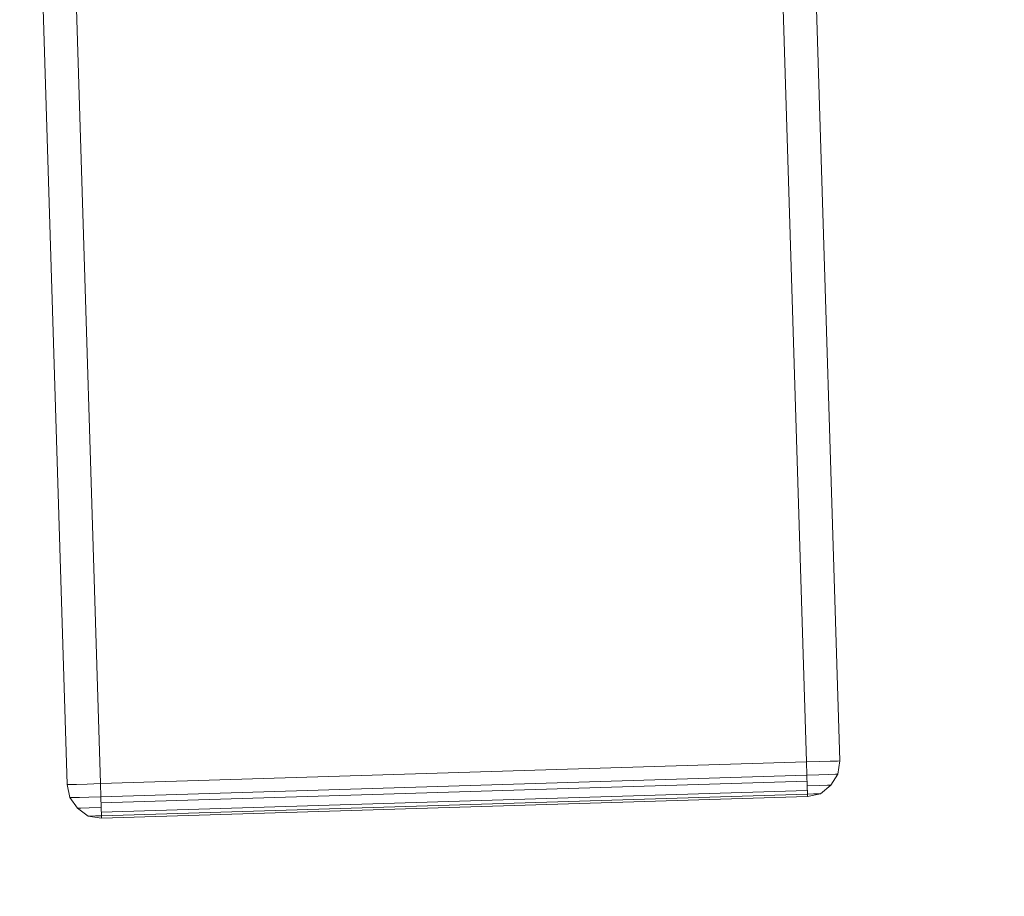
# Model space of a CAD drawing. Extents: x 147111805 to 147230536, y 410950310 to 411028142.
# Tile 23 of 85: x 147162199 to 147162373, y 410974272 to 410974427. Entities that reach past the tile are written whole.
import ezdxf

# ---------------------------------------------------------------- set-up
doc = ezdxf.new("R2010")
doc.units = 0
doc.header["$LTSCALE"] = 100
doc.layers.add('T--A9041--_VERHARDINGEN_Tegels', color=9, linetype='Continuous', transparency=0.3)
doc.layers.add('T--L9071--_TERREINMEUBILAIR_Stoelen', color=1, linetype='Continuous')

# ---------------------------------------------------------------- blocks, each defined once
blk = doc.blocks.new('Picknicktafel 180x160cm')
at = {"layer": 'T--L9071--_TERREINMEUBILAIR_Stoelen', "lineweight": 0}
for p, q in [((6.12, 131.09), (3.8, 130.67)), ((3.8, 130.67), (6.12, 131.09)), ((6.12, 130.67), (6.12, 131.09)), ((1794.09, 131.09), (6.12, 131.09)), ((6.12, 131.09), (6.12, 130.67)), ((6.12, 131.09), (1794.09, 131.09)), ((1794.09, 131.09), (6.12, 131.09)), ((1794.09, 131.09), (6.12, 131.09)), ((1.9, 129.4), (0.42, 127.5)), ((0.42, 127.5), (1.9, 129.4)), ((3.8, 130.67), (1.9, 129.4)), ((1.9, 129.4), (3.8, 130.67)), ((1.9, 128.77), (1.9, 129.4)), ((1.9, 129.4), (1.9, 128.77)), ((3.8, 130.25), (3.8, 130.67)), ((3.8, 130.67), (3.8, 130.25)), ((3.8, 128.98), (3.8, 130.25)), ((3.8, 130.25), (3.8, 128.98)), ((6.12, 129.4), (6.12, 130.67)), ((6.12, 130.67), (6.12, 129.4)), ((6.12, 127.5), (6.12, 129.4)), ((6.12, 129.4), (6.12, 127.5)), ((0.42, 127.5), (0, 125.18)), ((0, 125.18), (0.42, 127.5)), ((0.42, 127.08), (0.42, 127.5)), ((0.42, 127.5), (0.42, 127.08)), ((1.9, 127.29), (1.9, 128.77)), ((1.9, 128.77), (1.9, 127.29)), ((3.8, 127.29), (3.8, 128.98)), ((3.8, 128.98), (3.8, 127.29)), ((6.12, 125.18), (6.12, 127.5)), ((6.12, 127.5), (6.12, 125.18)), ((0.42, 126.23), (0.42, 127.08)), ((0.42, 127.08), (0.42, 126.23)), ((0.42, 125.18), (0.42, 126.23)), ((0.42, 126.23), (0.42, 125.18)), ((1.9, 125.18), (1.9, 127.29)), ((1.9, 127.29), (1.9, 125.18)), ((3.8, 125.18), (3.8, 127.29)), ((3.8, 127.29), (3.8, 125.18)), ((0, 125.18), (0.42, 125.18)), ((0.42, 125.18), (0, 125.18)), ((0, 0), (0, 125.18)), ((0, 125.18), (0, 0)), ((0, 0), (0, 125.18)), ((0.42, 125.18), (1.9, 125.18)), ((1.9, 125.18), (0.42, 125.18)), ((0.42, 125.18), (0.42, 0)), ((1.06, 0), (1.06, 125.18)), ((1.9, 125.18), (3.8, 125.18)), ((3.8, 125.18), (1.9, 125.18)), ((2.74, 125.18), (2.74, 0)), ((3.8, 125.18), (6.12, 125.18)), ((6.12, 125.18), (3.8, 125.18)), ((3.8, 0), (3.8, 125.18)), ((6.12, 125.18), (1794.09, 125.18)), ((6.12, 0), (6.12, 125.18)), ((6.12, 125.18), (6.12, 0)), ((1794.09, 125.18), (6.12, 125.18)), ((1794.09, 125.18), (6.12, 125.18)), ((1794.09, 125.18), (6.12, 125.18)), ((0.42, 0), (0, 0)), ((0, 0), (0.42, 0)), ((0.42, -2.32), (0, 0)), ((0, 0), (0.42, -2.32)), ((0, 0), (0, 0)), ((1.9, 0), (0.42, 0)), ((0.42, 0), (1.9, 0)), ((0.42, -1.06), (0.42, 0)), ((0.42, 0), (0.42, -1.06)), ((3.8, 0), (1.9, 0)), ((1.9, 0), (3.8, 0)), ((1.9, -2.11), (1.9, 0)), ((1.9, 0), (1.9, -2.11)), ((6.12, 0), (3.8, 0)), ((3.8, 0), (6.12, 0)), ((3.8, -2.11), (3.8, 0)), ((3.8, 0), (3.8, -2.11)), ((1794.09, 0), (6.12, 0)), ((6.12, -2.32), (6.12, 0)), ((6.12, 0), (6.12, -2.32)), ((6.12, 0), (1794.09, 0)), ((1794.09, 0), (6.12, 0)), ((1794.09, 0), (6.12, 0)), ((0.42, -1.9), (0.42, -1.06)), ((0.42, -1.06), (0.42, -1.9)), ((0.42, -2.32), (0.42, -1.9)), ((0.42, -1.9), (0.42, -2.32)), ((1.9, -4.22), (0.42, -2.32)), ((0.42, -2.32), (1.9, -4.22)), ((1.9, -3.59), (1.9, -2.11)), ((1.9, -2.11), (1.9, -3.59)), ((3.8, -3.8), (3.8, -2.11)), ((3.8, -2.11), (3.8, -3.8)), ((6.12, -4.22), (6.12, -2.32)), ((6.12, -2.32), (6.12, -4.22)), ((1.9, -4.22), (1.9, -3.59)), ((1.9, -3.59), (1.9, -4.22)), ((3.8, -5.49), (1.9, -4.22)), ((1.9, -4.22), (3.8, -5.49)), ((3.8, -5.07), (3.8, -3.8)), ((3.8, -3.8), (3.8, -5.07)), ((3.8, -5.49), (3.8, -5.07)), ((3.8, -5.07), (3.8, -5.49)), ((6.12, -5.49), (6.12, -4.22)), ((6.12, -4.22), (6.12, -5.49)), ((6.12, -5.91), (3.8, -5.49)), ((3.8, -5.49), (6.12, -5.91)), ((6.12, -5.91), (6.12, -5.49)), ((6.12, -5.49), (6.12, -5.91)), ((6.12, -5.91), (1794.09, -5.91)), ((1794.09, -5.91), (6.12, -5.91)), ((1794.09, -5.91), (6.12, -5.91)), ((1794.09, -5.91), (6.12, -5.91))]:
    blk.add_line(p, q, dxfattribs=at)

msp = doc.modelspace()

# ---------------------------------------------------------------- hatches: boundary and pattern name
at = {"layer": 'T--A9041--_VERHARDINGEN_Tegels'}
h = msp.add_hatch(dxfattribs=at)
h.set_pattern_fill('ANSI37', color=256, scale=200, angle=45)
h.paths.add_polyline_path([(147171124.62, 410978496.78), (147171124.62, 410985174.11), (147175311.82, 410985174.11), (147179724.02, 410985174.11), (147179724.02, 410987548.17), (147175674.62, 410987550.95), (147175674.62, 410986269.38), (147173554.62, 410986269.38), (147173554.62, 410986569.38), (147175374.62, 410986569.38), (147175374.62, 410989649.38), (147175374.62, 410993004.29), (147173550.82, 410993004.29), (147173550.82, 410993134.34), (147165980.82, 410993134.34), (147159696.06, 410993137.17), (147159704.98, 410992687.69), (147159705.67, 410992652.7), (147159710.63, 410990922.45), (147159740.01, 410990923.04), (147159789.32, 410988438.53), (147159881.8, 410983779.44), (147160071.93, 410974201.33), (147160091.77, 410973201.53), (147160156.27, 410969952.17), (147160833.64, 410969965.61), (147162965.72, 410970007.93), (147169999.33, 410970147.55), (147172541.33, 410970198.01), (147177217.91, 410970290.83), (147177327.89, 410970293.02), (147177280.26, 410972692.54), (147177850.15, 410972703.86), (147179529.82, 410972737.2), (147180789.56, 410972762.42), (147181028.88, 410972767.33), (147181031.04, 410975911.55), (147179805.65, 410975912.4), (147178580.26, 410975912.4), (147178580.26, 410979449.11), (147177580.26, 410979449.11), (147177580.26, 410977681.17), (147177580.26, 410975913.24), (147171124.62, 410975913.24)])
h.paths.add_polyline_path([(147165184.98, 410982437.84), (147164184.98, 410982437.84), (147164184.98, 410983437.84), (147165184.98, 410983437.84)], flags=16)

# ---------------------------------------------------------------- block references
at = {"layer": 'T--L9071--_TERREINMEUBILAIR_Stoelen', "rotation": 91.75940092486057}
msp.add_blockref('Picknicktafel 180x160cm', (147162338.23, 410974289.75), dxfattribs=at)

doc.saveas('drawing.dxf')
